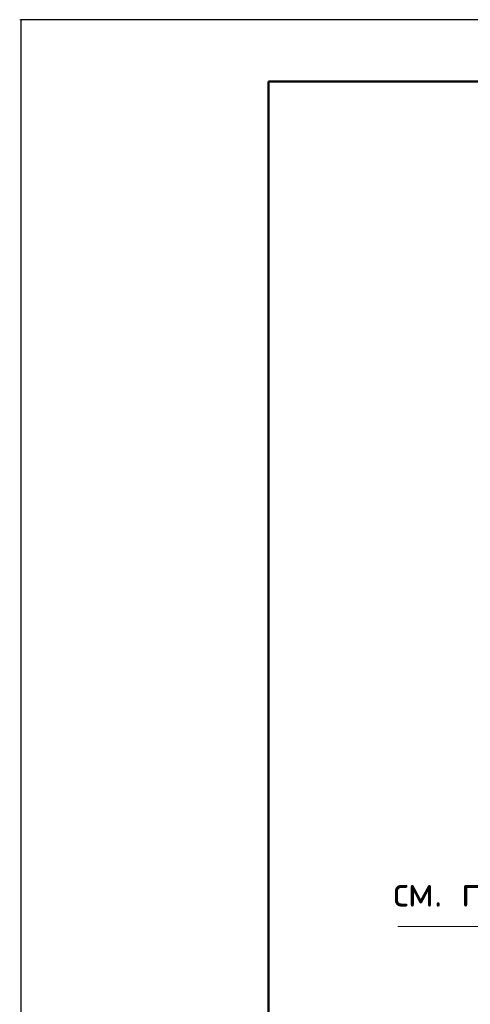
# Model space of a CAD drawing. Header units: millimetres. Extents: x -5 to 21000, y 0 to 14850.
# Tile 10 of 26: x -5 to 1815, y 10869 to 14850. Entities that reach past the tile are written whole.
import ezdxf

# ---------------------------------------------------------------- set-up
doc = ezdxf.new("R2010")
doc.units = ezdxf.units.MM
doc.layers.add('Standard', color=7, linetype='Continuous', lineweight=25)
doc.layers.add('Текст_ общее', color=7, linetype='Continuous', lineweight=25)
doc.styles.add('ISOCPEUR', font='txt')

msp = doc.modelspace()

# ---------------------------------------------------------------- linework, layer by layer
at = {"layer": 'Standard', "color": 7, "linetype": 'Continuous', "lineweight": 13, "transparency": 33554687}
msp.add_line((14800, 14850), (-5, 14850), dxfattribs=at)
at = {"layer": 'Standard', "color": 7, "linetype": 'Continuous', "lineweight": 25, "transparency": 33554687}
msp.add_line((1000, 14600), (1000, 529.1), dxfattribs=at)
msp.add_lwpolyline([(0, 0), (21000, 0), (21000, 14850), (0, 14850), (0, 0)], close=True, dxfattribs=at)
at = {"layer": 'Standard', "color": 7, "linetype": 'Continuous', "lineweight": 50, "transparency": 33554687}
msp.add_lwpolyline([(1000, 14600), (20750, 14600), (20750, 250), (1000, 250), (1000, 14600)], close=True, dxfattribs=at)
at = {"layer": 'Текст_ общее', "color": 7, "linetype": 'Continuous', "lineweight": 13, "transparency": 33554687}
msp.add_lwpolyline([(3329.7, 11742), (2897.6, 11184.4), (1522.6, 11184.4)], dxfattribs=at)

# ---------------------------------------------------------------- texts
at = {"layer": 'Текст_ общее', "color": 7, "linetype": 'Continuous', "lineweight": 25, "transparency": 33554687, "insert": (1503.9, 11230.3), "char_height": 125, "width": 1008.908, "attachment_point": 7, "style": 'ISOCPEUR'}
msp.add_mtext('\\W0.95;см. прим. п.1', dxfattribs=at)

doc.saveas('drawing.dxf')
